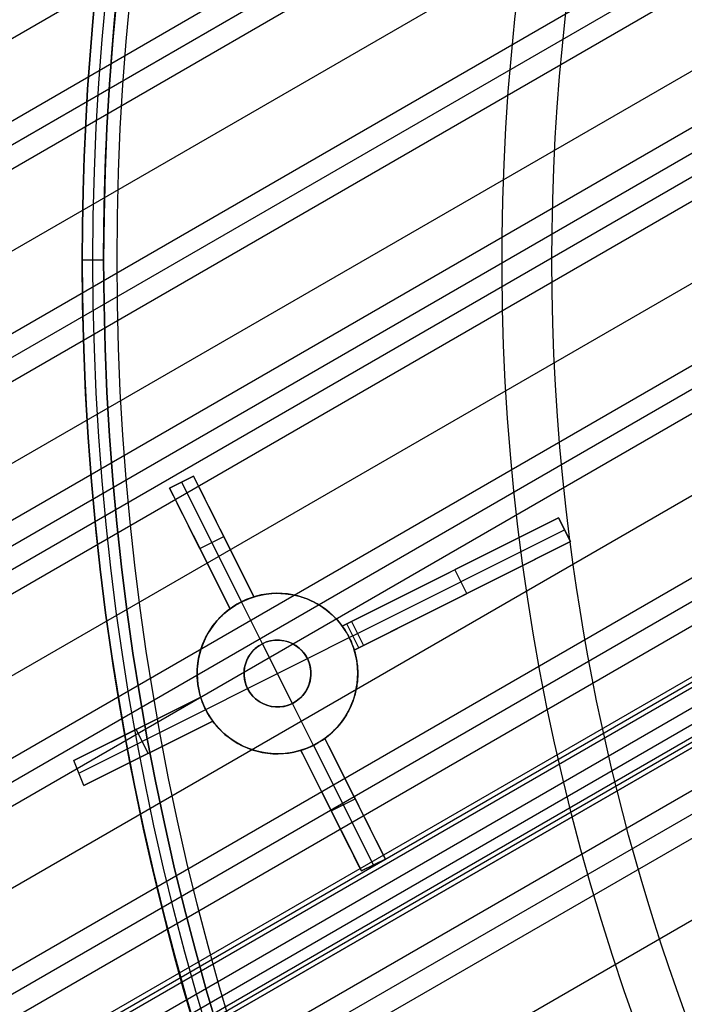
# Model space of a CAD drawing. Extents: x 12895 to 14339, y -6833 to -5581.
# Tile 18 of 79: x 13515 to 13539, y -6409 to -6372. Entities that reach past the tile are written whole.
import ezdxf

# ---------------------------------------------------------------- set-up
doc = ezdxf.new("R2010")
doc.units = 0
doc.layers.get('0').update_dxf_attribs({"linetype": 'CONTINUOUS'})
for name, color, linetype in [('BLANCO_METALICO', 7, 'CONTINUOUS'), ('COLOR', 7, 'CONTINUOUS'), ('LUZ', 7, 'CONTINUOUS')]:
    doc.layers.add(name, color=color, linetype=linetype)

msp = doc.modelspace()

# ---------------------------------------------------------------- linework, layer by layer
for p, q in [((13561.59407617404, -6345.462196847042, 77.69572885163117), (12895.63463649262, -6729.954058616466, 77.69572885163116)), ((13562.92379507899, -6347.76533755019, 77.32539559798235), (12896.1239298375, -6732.742419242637, 77.32539559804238)), ((13563.3121057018, -6348.43791127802, 76.9024521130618), (12896.48158048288, -6733.432694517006, 76.9024521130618)), ((13563.70041632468, -6349.110485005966, 76.47950862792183), (12896.86989110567, -6734.105268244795, 76.47950862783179)), ((13565.03013522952, -6351.413625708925, 76.10917537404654), (12898.19961001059, -6736.408408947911, 76.10917537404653)), ((12902.54990691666, -6743.943344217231, 75.90944689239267), (13565.58951092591, -6361.13725035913, 75.90944689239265)), ((12899.52932891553, -6738.711549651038, 75.73884212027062), (13550.99857026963, -6362.585607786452, 75.73884212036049)), ((12902.965387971, -6744.662978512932, 74.15228864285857), (13564.70960164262, -6362.604778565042, 74.15228865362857)), ((13564.23435187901, -6363.775929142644, 73.72934516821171), (12903.35369858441, -6745.33555222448, 73.72934516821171)), ((13550.10561393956, -6363.99792133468, 75.31589863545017), (12899.91763953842, -6739.384123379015, 75.31589863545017)), ((12900.30595016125, -6740.056697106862, 74.89295515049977), (13550.06803412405, -6364.91638302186, 74.89295515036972)), ((12903.74200921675, -6746.008125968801, 73.30640167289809), (13563.79846148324, -6364.924355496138, 73.30640169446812)), ((13551.92098782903, -6366.917433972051, 74.5226218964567), (12901.63566906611, -6742.359837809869, 74.52262189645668)), ((13562.76613752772, -6368.591222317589, 72.93606842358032), (12905.07172810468, -6748.311266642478, 72.93606842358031)), ((12906.40144702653, -6750.614407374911, 72.56573516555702), (13562.02697210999, -6372.088833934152, 72.56573517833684)), ((13561.80989316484, -6373.110929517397, 72.14279169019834), (12906.7897576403, -6751.286981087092, 72.14279169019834)), ((12907.17806827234, -6751.959554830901, 71.7198481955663), (13561.61654096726, -6374.119326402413, 71.71984820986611)), ((13561.26294500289, -6377.394329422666, 71.34951494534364), (12908.50778716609, -6754.262695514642, 71.34951494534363)), ((12909.83750608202, -6756.565836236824, 70.97918168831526), (13561.10623663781, -6380.555659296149, 70.97918169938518)), ((13561.05898853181, -6381.479702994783, 70.55623821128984), (12910.22581669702, -6757.238409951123, 70.55623821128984)), ((12910.61412732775, -6757.910983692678, 70.13329471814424), (13561.02904870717, -6382.393753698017, 70.13329473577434)), ((13561.27903354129, -6384.159076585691, 71.80409171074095), (12911.44102895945, -6759.343219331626, 71.80409236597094)), ((12911.52538557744, -6759.48932927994, 72.53486960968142), (13561.36338962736, -6384.305182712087, 72.53486960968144)), ((12911.60974226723, -6759.635439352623, 73.26564747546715), (13561.44774757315, -6384.451292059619, 73.26564747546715)), ((13561.15264307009, -6385.393250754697, 69.76296146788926), (12911.94384622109, -6760.214124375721, 69.76296146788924)), ((12912.20940283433, -6760.674081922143, 74.01506646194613), (13561.60540004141, -6385.745128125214, 74.01506646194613)), ((12912.41539902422, -6761.030877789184, 71.35419025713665), (13561.39095066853, -6386.344692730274, 71.3541857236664)), ((13561.47530101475, -6386.490781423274, 72.084965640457), (12912.49975542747, -6761.176987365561, 72.08496564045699)), ((13561.55966241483, -6386.636889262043, 72.81574532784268), (12912.58411232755, -6761.323097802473, 72.81574532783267)), ((13195.79535516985, -6597.811010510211, 72.81574532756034), (13561.55966241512, -6386.636889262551, 72.81574532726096)), ((12913.2735651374, -6762.517265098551, 69.39262821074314), (13561.42869506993, -6388.304726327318, 69.39262821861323)), ((13561.5116410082, -6389.153602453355, 68.96968473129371), (12913.66187575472, -6763.189838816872, 68.96968473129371)), ((12914.05018638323, -6763.862412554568, 68.5467412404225), (13561.60867214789, -6389.994346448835, 68.54674125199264)), ((13562.11249814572, -6392.774316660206, 68.17640798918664), (12915.37990528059, -6766.165553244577, 68.17640798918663))]:
    msp.add_line(p, q)
at = {"layer": 'BLANCO_METALICO'}
for p, q in [((13516.87098787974, -6381.069931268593, 171.6470783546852), (13516.87098787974, -6381.069931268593, 170.0309014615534)), ((13517.67098787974, -6381.069931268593, 171.6470783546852), (13516.87098787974, -6381.069931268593, 171.6470783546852)), ((13516.87098787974, -6381.069931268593, 168.5309014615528), (13516.87098787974, -6381.069931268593, 170.0309014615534)), ((13517.67098787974, -6381.069931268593, 170.0309014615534), (13517.67098787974, -6381.069931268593, 171.6470783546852))]:
    msp.add_line(p, q, dxfattribs=at)
at = {"layer": 'BLANCO_METALICO', "extrusion": (0, 1, 0)}
for points in [[(-13591.37098787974, 168.0309014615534), (-13591.37098787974, 167.7309014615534, 0.4142135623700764), (-13590.87098787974, 167.2309014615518), (-13518.17098787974, 167.230901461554, 0.4142135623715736), (-13516.87098787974, 168.5309014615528)], [(-13517.67098787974, 170.0309014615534), (-13517.67098787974, 168.5309014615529, -0.4142135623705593), (-13518.17098787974, 168.0309014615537), (-13591.37098787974, 168.0309014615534)]]:
    msp.add_lwpolyline(points, format="xyb", dxfattribs=at)
at = {"layer": 'BLANCO_METALICO', "extrusion": (0, 0, -1)}
for centre, radius, start, end in [((-13616.37098787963, -6381.069931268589, -171.6470783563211), 99.09999999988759, 359.9999999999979, 180.0000000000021), ((-13616.37098787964, -6381.069931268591, -170.0309014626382), 98.69999999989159, 359.9999999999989, 180.0000000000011), ((-13616.37098787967, -6381.069931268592, -167.2309014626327), 98.19999999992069, 359.9999999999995, 180.0000000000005), ((-13616.37098787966, -6381.069931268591, -168.0309014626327), 98.1999999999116, 359.9999999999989, 180.0000000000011), ((-13616.37098787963, -6381.069931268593, -171.6470783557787), 99.49999999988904, 0, 180), ((-13616.37098787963, -6381.069931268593, -170.8389899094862), 99.49999999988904, 0, 180), ((-13616.37098787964, -6381.069931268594, -169.280901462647), 99.49999999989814, 5.237206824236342e-13, 179.9999999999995), ((-13616.37098787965, -6381.069931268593, -168.5309014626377), 98.69999999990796, 0, 180), ((-13616.37098787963, -6381.069931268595, -171.6470783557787), 99.49999999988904, 179.9999999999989, 1.047441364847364e-12), ((-13616.37098787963, -6381.069931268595, -170.8389899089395), 99.49999999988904, 179.9999999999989, 1.047441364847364e-12), ((-13616.37098787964, -6381.069931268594, -169.280901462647), 99.49999999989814, 179.9999999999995, 5.237206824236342e-13), ((-13616.37098787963, -6381.069931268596, -171.6470783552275), 99.0999999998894, 179.9999999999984, 1.577503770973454e-12), ((-13616.37098787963, -6381.069931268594, -170.0309014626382), 98.69999999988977, 179.9999999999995, 5.279656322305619e-13), ((-13616.37098787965, -6381.069931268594, -168.5309014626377), 98.69999999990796, 179.9999999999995, 5.279656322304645e-13), ((-13616.37098787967, -6381.0699312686, -167.2309014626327), 98.19999999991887, 179.9999999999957, 4.24523078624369e-12), ((-13616.37098787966, -6381.069931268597, -168.0309014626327), 98.1999999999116, 179.9999999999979, 2.122615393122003e-12)]:
    msp.add_arc(centre, radius, start, end, dxfattribs=at)
at = {"layer": 'BLANCO_METALICO'}
for centre, radius, start, end in [((13616.37098787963, -6381.069931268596, 170.030901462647), 99.49999999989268, 1.571162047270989e-12, 179.9999999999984), ((13616.37098787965, -6381.069931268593, 168.5309014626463), 99.49999999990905, 0, 180), ((13616.37098787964, -6381.069931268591, 171.64707835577), 98.69999999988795, 359.9999999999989, 180.0000000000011), ((13616.37098787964, -6381.069931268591, 170.8389899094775), 98.69999999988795, 359.9999999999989, 180.0000000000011), ((13616.37098787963, -6381.069931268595, 170.030901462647), 99.49999999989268, 179.9999999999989, 1.047441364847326e-12), ((13616.37098787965, -6381.069931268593, 168.5309014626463), 99.49999999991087, 180, 0), ((13616.37098787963, -6381.069931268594, 171.6470783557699), 98.69999999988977, 179.9999999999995, 5.279656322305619e-13), ((13616.37098787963, -6381.069931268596, 170.8389899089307), 98.69999999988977, 179.9999999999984, 1.583896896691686e-12)]:
    msp.add_arc(centre, radius, start, end, dxfattribs=at)
at = {"layer": 'COLOR'}
for p, q in [((13520.13399524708, -6389.591987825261, 11.05934730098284), (13521.02800546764, -6389.143941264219, 11.45545982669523)), ((13521.02800547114, -6389.143941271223, 10.7000005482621), (13520.13399524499, -6389.59198782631, 10.7000005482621)), ((13520.17545466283, -6389.571209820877, 11.07773018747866), (13521.02800547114, -6389.143941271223, 11.07773018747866)), ((13521.02800547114, -6389.143941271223, 10.7000005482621), (13521.02800546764, -6389.143941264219, 11.45545982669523)), ((13523.28703832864, -6393.651505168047, 5.658040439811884), (13521.02800547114, -6389.143941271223, 10.7000005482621)), ((13520.13399524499, -6389.59198782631, 10.7000005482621), (13520.13399524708, -6389.591987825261, 11.05934730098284)), ((13520.13399524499, -6389.59198782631, 10.7000005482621), (13522.39302810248, -6394.099551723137, 5.658040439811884)), ((13520.58100035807, -6389.367964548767, 10.7000005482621), (13520.58100035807, -6389.367964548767, 11.25747910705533)), ((13520.58100035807, -6389.367964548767, 10.7000005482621), (13522.82123313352, -6393.838015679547, 5.700000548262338)), ((13523.28703832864, -6393.651505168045, 8.930522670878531), (13521.82081393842, -6390.725872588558, 8.930522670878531)), ((13526.58586742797, -6394.747701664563, 13.52832916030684), (13534.6694722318, -6390.696482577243, 17.17441686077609)), ((13534.66947223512, -6390.696482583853, 15.70000054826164), (13526.92711656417, -6394.576679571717, 0.700000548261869)), ((13534.6694722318, -6390.696482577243, 17.17441686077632), (13535.11751878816, -6391.590492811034, 17.31718640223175)), ((13534.66947223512, -6390.696482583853, 15.70000054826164), (13534.6694722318, -6390.696482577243, 17.17441686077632)), ((13535.11751879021, -6391.590492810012, 15.70000054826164), (13534.66947223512, -6390.696482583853, 15.70000054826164)), ((13535.11751879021, -6391.59049281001, 16.5085934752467), (13534.6694722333, -6390.696482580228, 16.5085934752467)), ((13527.15113984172, -6395.023684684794, 0.7000005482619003), (13534.89349551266, -6391.143487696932, 15.7000005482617)), ((13534.89349551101, -6391.143487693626, 17.2463777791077), (13534.89349551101, -6391.143487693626, 15.70000054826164)), ((13521.01718266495, -6391.354256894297, 8.728804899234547), (13522.39302810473, -6394.099551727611, 8.728804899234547)), ((13521.26351167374, -6391.845769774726, 8.179020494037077), (13522.15752189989, -6391.397723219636, 8.179020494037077)), ((13522.15752189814, -6391.397723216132, 8.179020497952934), (13522.15752189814, -6391.397723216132, 11.84179123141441)), ((13521.26351167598, -6391.845769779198, 8.17902048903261), (13521.26351167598, -6391.845769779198, 11.4419274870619)), ((13535.11751878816, -6391.590492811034, 17.31718640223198), (13527.03391398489, -6395.641711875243, 13.65760408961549)), ((13527.37516311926, -6395.470689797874, 0.700000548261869), (13535.11751879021, -6391.590492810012, 15.70000054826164)), ((13535.11751879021, -6391.590492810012, 15.70000054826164), (13535.11751878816, -6391.590492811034, 17.31718640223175)), ((13526.58586743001, -6394.74770166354, 8.937208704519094), (13531.17880958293, -6392.445880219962, 8.937208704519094)), ((13531.24634095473, -6393.53059130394, 8.2000005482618), (13530.79829439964, -6392.636581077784, 8.2000005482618)), ((13530.62766983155, -6392.722092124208, 7.869433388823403), (13530.62766983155, -6392.722092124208, 15.3566693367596)), ((13527.03391399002, -6395.641711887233, 9.008593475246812), (13531.66370189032, -6393.321424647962, 9.008593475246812)), ((13523.28703832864, -6393.651505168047, 5.658040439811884), (13523.28703832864, -6393.651505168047, 12.20300490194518)), ((13531.07571638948, -6393.616102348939, 15.49237515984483), (13531.07571638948, -6393.616102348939, 7.869433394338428)), ((13522.39302810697, -6394.099551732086, 11.79956935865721), (13522.39302810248, -6394.099551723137, 5.658040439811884)), ((13522.82123313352, -6393.838015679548, 5.700000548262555), (13522.82123313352, -6393.838015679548, -7.299999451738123)), ((13523.60531460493, -6395.402533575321, -7.299999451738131), (13522.82123313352, -6393.838015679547, -7.299999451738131)), ((13526.92711656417, -6394.576679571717, 0.700000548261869), (13526.58586743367, -6394.747701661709, 0.700000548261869)), ((13526.58586742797, -6394.747701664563, 13.52832916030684), (13526.58586743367, -6394.747701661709, 0.700000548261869)), ((13527.20453855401, -6395.55620084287, 0.700000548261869), (13526.75649199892, -6394.662190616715, 0.700000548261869)), ((13526.92711656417, -6394.576679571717, 0.700000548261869), (13527.37516311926, -6395.470689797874, 0.700000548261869)), ((13525.28288558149, -6395.959988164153, -7.299999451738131), (13526.84740347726, -6395.175906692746, -7.299999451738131)), ((13526.84740347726, -6395.175906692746, 0.700000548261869), (13527.15113984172, -6395.023684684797, 0.700000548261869)), ((13526.84740347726, -6395.175906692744, 0.700000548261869), (13526.84740347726, -6395.175906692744, -7.299999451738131)), ((13523.60531460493, -6395.402533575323, -1.299999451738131), (13523.60531460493, -6395.402533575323, -7.299999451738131)), ((13524.72543099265, -6397.637559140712, -1.299999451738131), (13523.60531460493, -6395.402533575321, -1.299999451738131)), ((13527.03391398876, -6395.641711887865, 0.700000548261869), (13527.37516311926, -6395.470689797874, 0.700000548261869)), ((13523.0478600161, -6397.08010455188, -1.299999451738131), (13525.28288558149, -6395.959988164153, -1.299999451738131)), ((13525.28288558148, -6395.959988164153, -7.299999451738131), (13525.28288558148, -6395.959988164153, -1.299999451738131)), ((13527.03391398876, -6395.641711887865, 0.700000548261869), (13527.03391398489, -6395.641711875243, 13.65760408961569)), ((13521.48334212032, -6397.864186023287, -7.299999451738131), (13523.0478600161, -6397.080104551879, -7.299999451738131)), ((13523.04786001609, -6397.080104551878, -1.299999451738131), (13523.04786001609, -6397.080104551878, -7.299999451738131)), ((13516.56020811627, -6399.772210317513, 8.956216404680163), (13521.29683160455, -6397.398380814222, 11.12219916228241)), ((13521.29683160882, -6397.398380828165, 3.658040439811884), (13516.56020811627, -6399.772210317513, 8.956216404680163)), ((13517.96031449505, -6399.07052612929, 7.390119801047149), (13521.2968316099, -6397.398380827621, 7.390119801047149)), ((13521.29683160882, -6397.398380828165, 3.658040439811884), (13521.29683160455, -6397.398380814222, 11.12219916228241)), ((13524.72543099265, -6397.637559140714, -1.299999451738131), (13524.72543099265, -6397.637559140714, -7.299999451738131)), ((13525.50951246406, -6399.202077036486, -7.299999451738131), (13524.72543099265, -6397.637559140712, -7.299999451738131)), ((13516.74728785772, -6400.237730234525, 8.997539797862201), (13521.48334212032, -6397.864186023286, 3.700000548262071)), ((13521.48334212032, -6397.864186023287, -7.299999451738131), (13521.48334212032, -6397.864186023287, 3.700000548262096)), ((13521.74487816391, -6398.292391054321, 11.24388584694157), (13516.93501329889, -6400.702926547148, 9.038140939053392)), ((13516.93501329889, -6400.702926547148, 9.038140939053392), (13521.74487816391, -6398.292391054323, 3.658040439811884)), ((13518.3539664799, -6399.991797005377, 7.450963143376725), (13521.74487816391, -6398.292391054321, 7.450963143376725)), ((13521.74487816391, -6398.292391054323, 3.658040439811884), (13521.74487816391, -6398.292391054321, 11.24388584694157)), ((13519.3399457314, -6399.497658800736, 6.348090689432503), (13518.89189917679, -6398.603648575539, 6.348090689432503)), ((13518.92851986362, -6398.58529557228, 6.307128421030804), (13518.92851986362, -6398.58529557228, 10.04041660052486)), ((13525.50951246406, -6399.202077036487, 5.700000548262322), (13525.50951246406, -6399.202077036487, -7.299999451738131)), ((13525.50951246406, -6399.202077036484, 5.700000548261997), (13527.74974523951, -6403.672128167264, 10.7000005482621)), ((13525.93771749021, -6398.940540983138, 12.94818848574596), (13525.9377174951, -6398.940540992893, 5.658040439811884)), ((13528.19675035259, -6403.44810488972, 10.7000005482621), (13525.9377174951, -6398.940540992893, 5.658040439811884)), ((13527.68664877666, -6402.43027310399, 9.561499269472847), (13525.93771749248, -6398.94054098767, 9.561499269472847)), ((13519.33994573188, -6399.497658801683, 10.14218088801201), (13519.33994573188, -6399.497658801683, 6.348090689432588)), ((13525.04370726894, -6399.388587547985, 5.658040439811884), (13525.04370726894, -6399.388587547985, 12.53717993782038)), ((13525.04370726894, -6399.388587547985, 5.658040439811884), (13527.30274012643, -6403.896151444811, 10.7000005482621)), ((13525.04370726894, -6399.388587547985, 9.353285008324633), (13526.69934886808, -6402.692173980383, 9.353285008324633)), ((13516.93501329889, -6400.702926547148, 9.038140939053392), (13516.56020811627, -6399.772210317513, 8.956216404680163)), ((13526.17322369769, -6401.642369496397, 8.179020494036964), (13527.06723392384, -6401.194322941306, 8.179020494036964)), ((13527.0672339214, -6401.194322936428, 8.179020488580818), (13527.0672339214, -6401.194322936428, 13.22050902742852)), ((13526.17322369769, -6401.642369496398, 8.179020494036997), (13526.17322369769, -6401.642369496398, 12.80666195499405)), ((13528.19675035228, -6403.448104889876, 13.46495809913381), (13527.30274012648, -6403.896151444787, 13.04852957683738)), ((13527.30274012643, -6403.896151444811, 10.7000005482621), (13528.19675035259, -6403.44810488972, 10.7000005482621)), ((13527.30274012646, -6403.896151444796, 12.08247932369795), (13528.19675035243, -6403.448104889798, 12.08247932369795)), ((13527.74974523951, -6403.672128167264, 13.25677032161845), (13527.74974523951, -6403.672128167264, 10.7000005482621)), ((13528.19675035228, -6403.448104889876, 13.46495809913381), (13528.19675035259, -6403.44810488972, 10.7000005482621)), ((13527.30274012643, -6403.896151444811, 10.7000005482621), (13527.30274012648, -6403.896151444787, 13.04852957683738))]:
    msp.add_line(p, q, dxfattribs=at)
for points in [[(13523.28703832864, -6393.651505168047, 12.20300490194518), (13523.39691300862, -6393.620098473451, 12.25120767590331), (13523.5072968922, -6393.59299917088, 12.29937947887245), (13523.56267926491, -6393.581060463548, 12.32345381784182), (13523.61818831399, -6393.570193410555, 12.34752047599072), (13523.67382383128, -6393.560396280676, 12.37157947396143), (13523.72958560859, -6393.551667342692, 12.3956308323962), (13523.78547343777, -6393.544004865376, 12.41967457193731), (13523.84148711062, -6393.53740711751, 12.44371071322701), (13523.95389115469, -6393.52739888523, 12.49176028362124), (13524.0667960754, -6393.521628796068, 12.53977970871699), (13524.18020020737, -6393.520083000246, 12.58776915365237), (13524.23710463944, -6393.520911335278, 12.61175792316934), (13524.29412331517, -6393.522831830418, 12.63573225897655), (13524.35119407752, -6393.525840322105, 12.65966596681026), (13524.40825476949, -6393.529932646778, 12.68353285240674), (13524.46524323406, -6393.535104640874, 12.70730672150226), (13524.5220973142, -6393.541352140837, 12.73096137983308), (13524.5787548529, -6393.548670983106, 12.75447063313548), (13524.63515369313, -6393.557057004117, 12.77780828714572), (13524.69129699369, -6393.566503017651, 12.80097589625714), (13524.74722912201, -6393.577006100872, 12.82399209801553), (13524.80294973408, -6393.588568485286, 12.84685632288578), (13524.85845848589, -6393.601192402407, 12.8695680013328), (13524.9137550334, -6393.614880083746, 12.89212656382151), (13524.9688390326, -6393.629633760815, 12.91453144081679), (13525.02371013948, -6393.645455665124, 12.93678206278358), (13525.07836801, -6393.662348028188, 12.95887786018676), (13525.13282937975, -6393.680337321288, 12.98082405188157), (13525.18708920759, -6393.699440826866, 13.00261710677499), (13525.24111448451, -6393.719646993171, 13.02424333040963), (13525.29487220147, -6393.740944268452, 13.0456890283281), (13525.34832934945, -6393.763321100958, 13.06694050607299), (13525.40145291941, -6393.786765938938, 13.08798406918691), (13525.45420990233, -6393.81126723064, 13.10880602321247), (13525.50656728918, -6393.836813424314, 13.12939267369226), (13525.55849207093, -6393.863392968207, 13.14973032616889), (13525.60995123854, -6393.890994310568, 13.16980528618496), (13525.660911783, -6393.919605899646, 13.18960385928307), (13525.71134069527, -6393.949216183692, 13.20911235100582), (13525.76120496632, -6393.979813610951, 13.22831706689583), (13525.81047158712, -6394.011386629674, 13.24720431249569), (13525.85910754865, -6394.043923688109, 13.26576039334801), (13525.90707984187, -6394.077413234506, 13.28397161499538), (13525.95444901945, -6394.111900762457, 13.30186022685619), (13526.00128029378, -6394.147431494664, 13.319450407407), (13526.04754764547, -6394.183993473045, 13.3367313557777), (13526.09322505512, -6394.221574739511, 13.35369227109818), (13526.13828650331, -6394.260163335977, 13.37032235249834), (13526.18270597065, -6394.299747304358, 13.38661079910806), (13526.22645743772, -6394.340314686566, 13.40254681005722), (13526.26951488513, -6394.381853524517, 13.41811958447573), (13526.31185229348, -6394.424351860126, 13.43331832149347), (13526.35344364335, -6394.467797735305, 13.44813222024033), (13526.39426291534, -6394.51217919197, 13.4625504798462), (13526.43428409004, -6394.557484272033, 13.47656229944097), (13526.47348114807, -6394.60370101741, 13.49015687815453), (13526.51182807, -6394.650817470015, 13.50332341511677), (13526.54929883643, -6394.69882167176, 13.51605110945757), (13526.58586742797, -6394.747701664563, 13.52832916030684)], [(13521.29683160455, -6397.398380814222, 11.12219916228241), (13521.27990732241, -6397.341120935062, 11.11921292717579), (13521.26414988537, -6397.283698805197, 11.11671305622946), (13521.24955902, -6397.226115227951, 11.11469940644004), (13521.23613445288, -6397.168371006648, 11.11317183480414), (13521.22387591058, -6397.110466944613, 11.11213019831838), (13521.21278311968, -6397.05240384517, 11.11157435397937), (13521.20285580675, -6396.994182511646, 11.11150415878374), (13521.19409369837, -6396.935803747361, 11.11191946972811), (13521.18649652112, -6396.877268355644, 11.11282014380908), (13521.18006400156, -6396.818577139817, 11.11420603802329), (13521.17479586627, -6396.759730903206, 11.11607700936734), (13521.17069184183, -6396.700730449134, 11.11843291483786), (13521.16775165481, -6396.641576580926, 11.12127361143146), (13521.16597503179, -6396.582270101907, 11.12459895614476), (13521.16536169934, -6396.522811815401, 11.12840880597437), (13521.16591138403, -6396.463202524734, 11.13270301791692), (13521.16762008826, -6396.403646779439, 11.13746609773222), (13521.17048140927, -6396.34434907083, 11.14268173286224), (13521.17449146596, -6396.285310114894, 11.14834855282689), (13521.17964637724, -6396.226530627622, 11.15446518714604), (13521.18594226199, -6396.168011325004, 11.16103026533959), (13521.19337523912, -6396.10975292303, 11.16804241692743), (13521.20194142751, -6396.051756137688, 11.17550027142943), (13521.21163694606, -6395.99402168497, 11.18340245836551), (13521.22245791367, -6395.936550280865, 11.19174760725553), (13521.23440044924, -6395.879342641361, 11.20053434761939), (13521.24746067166, -6395.822399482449, 11.20976130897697), (13521.26163469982, -6395.76572152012, 11.21942712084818), (13521.27691865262, -6395.709309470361, 11.22953041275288), (13521.29330864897, -6395.653164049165, 11.24006981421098), (13521.31080080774, -6395.597285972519, 11.25104395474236), (13521.32939124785, -6395.541675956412, 11.26245146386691), (13521.34901555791, -6395.486506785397, 11.27425451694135), (13521.36960905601, -6395.431949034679, 11.28641539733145), (13521.39116745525, -6395.378000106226, 11.29893289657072), (13521.41368646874, -6395.324657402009, 11.31180580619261), (13521.43716180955, -6395.271918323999, 11.32503291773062), (13521.4615891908, -6395.219780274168, 11.33861302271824), (13521.48696432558, -6395.168240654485, 11.35254491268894), (13521.51328292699, -6395.117296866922, 11.3668273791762), (13521.54054070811, -6395.066946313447, 11.38145921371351), (13521.56873338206, -6395.017186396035, 11.39643920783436), (13521.59785666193, -6394.968014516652, 11.41176615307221), (13521.6279062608, -6394.919428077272, 11.42743884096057), (13521.65887789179, -6394.871424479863, 11.4434560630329), (13521.69076726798, -6394.824001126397, 11.4598166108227), (13521.72357010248, -6394.777155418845, 11.47651927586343), (13521.75728210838, -6394.730884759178, 11.4935628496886), (13521.79180326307, -6394.685316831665, 11.51089782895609), (13521.82703428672, -6394.640578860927, 11.52847501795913), (13521.86297200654, -6394.596667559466, 11.54629366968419), (13521.89961324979, -6394.553579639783, 11.56435303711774), (13521.93695484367, -6394.511311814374, 11.58265237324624), (13521.97499361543, -6394.469860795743, 11.60119093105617), (13522.0137263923, -6394.429223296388, 11.619967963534), (13522.0531500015, -6394.389396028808, 11.63898272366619), (13522.09326127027, -6394.350375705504, 11.65823446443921), (13522.13405702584, -6394.312159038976, 11.67772243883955), (13522.17553409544, -6394.274742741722, 11.69744589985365), (13522.2176893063, -6394.238123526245, 11.717404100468), (13522.26051948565, -6394.202298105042, 11.73759629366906), (13522.30402146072, -6394.167263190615, 11.7580217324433), (13522.34819205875, -6394.133015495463, 11.77867966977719), (13522.39302810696, -6394.099551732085, 11.79956935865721)], [(13527.03391398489, -6395.641711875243, 13.65760408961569), (13527.05087125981, -6395.699091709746, 13.66079204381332), (13527.06665718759, -6395.756642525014, 13.66345887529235), (13527.08127199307, -6395.814361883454, 13.66560488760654), (13527.09471590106, -6395.872247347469, 13.66723038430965), (13527.10698913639, -6395.930296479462, 13.66833566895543), (13527.1180919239, -6395.988506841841, 13.66892104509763), (13527.12802448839, -6396.046875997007, 13.66898681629), (13527.1367870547, -6396.105401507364, 13.6685332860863), (13527.14437984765, -6396.164080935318, 13.66756075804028), (13527.15080309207, -6396.22291184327, 13.6660695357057), (13527.15605701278, -6396.281891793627, 13.66405992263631), (13527.16014183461, -6396.341018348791, 13.66153222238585), (13527.16305778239, -6396.400289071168, 13.65848673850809), (13527.16480508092, -6396.459701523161, 13.65492377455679), (13527.16538395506, -6396.519253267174, 13.65084363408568), (13527.16479462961, -6396.578941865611, 13.64624662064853), (13527.16304015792, -6396.638574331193, 13.64114823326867), (13527.16012669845, -6396.697957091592, 13.63556554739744), (13527.15605913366, -6396.75708683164, 13.62950123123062), (13527.15084234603, -6396.815960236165, 13.62295795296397), (13527.14448121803, -6396.87457399, 13.61593838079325), (13527.13698063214, -6396.932924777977, 13.60844518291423), (13527.12834547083, -6396.991009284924, 13.60048102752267), (13527.11858061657, -6397.048824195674, 13.59204858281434), (13527.10769095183, -6397.106366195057, 13.58315051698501), (13527.0956813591, -6397.163631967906, 13.57378949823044), (13527.08255672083, -6397.22061819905, 13.56396819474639), (13527.06832191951, -6397.27732157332, 13.55368927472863), (13527.05298183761, -6397.333738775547, 13.54295540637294), (13527.0365413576, -6397.389866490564, 13.53176925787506), (13527.01900536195, -6397.4457014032, 13.52013349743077), (13527.00037873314, -6397.501240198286, 13.50805079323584), (13526.98071889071, -6397.556330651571, 13.49555743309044), (13526.96008400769, -6397.610822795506, 13.48268992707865), (13526.93848009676, -6397.664716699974, 13.46945127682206), (13526.91591317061, -6397.71801243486, 13.45584448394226), (13526.89238924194, -6397.770710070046, 13.44187255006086), (13526.86791432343, -6397.822809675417, 13.42753847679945), (13526.84249442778, -6397.874311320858, 13.41284526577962), (13526.81613556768, -6397.925215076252, 13.39779591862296), (13526.78884375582, -6397.975521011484, 13.38239343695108), (13526.7606250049, -6398.025229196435, 13.36664082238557), (13526.73148532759, -6398.074339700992, 13.35054107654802), (13526.7014307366, -6398.122852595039, 13.33409720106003), (13526.67046724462, -6398.170767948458, 13.31731219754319), (13526.63860086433, -6398.218085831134, 13.3001890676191), (13526.60583760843, -6398.264806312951, 13.28273081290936), (13526.57218348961, -6398.310929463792, 13.26494043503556), (13526.53773187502, -6398.356341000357, 13.24686673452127), (13526.50257393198, -6398.400928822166, 13.2285573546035), (13526.46671237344, -6398.444696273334, 13.21001356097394), (13526.43014991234, -6398.487646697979, 13.19123661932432), (13526.39288926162, -6398.529783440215, 13.17222779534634), (13526.35493313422, -6398.571109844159, 13.15298835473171), (13526.31628424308, -6398.611629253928, 13.13351956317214), (13526.27694530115, -6398.651345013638, 13.11382268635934), (13526.23691902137, -6398.690260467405, 13.09389898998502), (13526.19620811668, -6398.728378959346, 13.0737497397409), (13526.15481530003, -6398.765703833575, 13.05337620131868), (13526.11274328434, -6398.802238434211, 13.03277964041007), (13526.06999478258, -6398.83798610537, 13.01196132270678), (13526.02657250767, -6398.872950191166, 12.99092251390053), (13525.93771749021, -6398.940540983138, 12.94818848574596)], [(13525.04370726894, -6399.388587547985, 12.53717993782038), (13524.93423203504, -6399.419887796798, 12.48880621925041), (13524.82420848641, -6399.446921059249, 12.4405614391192), (13524.71363790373, -6399.469696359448, 12.39244504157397), (13524.65814787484, -6399.479490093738, 12.36843481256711), (13524.6025215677, -6399.488222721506, 12.34445647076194), (13524.54675914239, -6399.495895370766, 12.32050994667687), (13524.49086075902, -6399.502509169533, 12.29659517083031), (13524.37865675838, -6399.512564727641, 12.24886058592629), (13524.26591084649, -6399.518398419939, 12.20125216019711), (13524.15262430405, -6399.520019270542, 12.15376933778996), (13524.09576305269, -6399.519231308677, 12.13006994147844), (13524.03877752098, -6399.517352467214, 12.10640907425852), (13523.98173039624, -6399.51438646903, 12.08281240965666), (13523.92468436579, -6399.510337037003, 12.05930562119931), (13523.86770211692, -6399.505207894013, 12.03591438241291), (13523.81084633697, -6399.499002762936, 12.01266436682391), (13523.75417971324, -6399.491725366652, 11.98958124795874), (13523.69776493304, -6399.483379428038, 11.96669069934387), (13523.64159898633, -6399.473971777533, 11.94399066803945), (13523.58563746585, -6399.463505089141, 11.92146207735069), (13523.52988096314, -6399.451976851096, 11.89910506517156), (13523.47433006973, -6399.439384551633, 11.87691976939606), (13523.41898537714, -6399.425725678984, 11.85490632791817), (13523.3638474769, -6399.410997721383, 11.83306487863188), (13523.30891696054, -6399.395198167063, 11.81139555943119), (13523.25419441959, -6399.378324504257, 11.78989850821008), (13523.19966331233, -6399.360349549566, 11.76856868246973), (13523.14532911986, -6399.341255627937, 11.74740940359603), (13523.09122546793, -6399.32105449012, 11.72643335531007), (13523.03738598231, -6399.299757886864, 11.70565322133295), (13522.98384428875, -6399.277377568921, 11.68508168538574), (13522.93063401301, -6399.253925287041, 11.66473143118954), (13522.87778878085, -6399.229412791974, 11.64461514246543), (13522.82534221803, -6399.203851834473, 11.62474550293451), (13522.77332795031, -6399.177254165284, 11.60513519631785), (13522.72177960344, -6399.149631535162, 11.58579690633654), (13522.67073080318, -6399.120995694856, 11.56674331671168), (13522.62021517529, -6399.091358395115, 11.54798711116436), (13522.57026634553, -6399.060731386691, 11.52954097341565), (13522.52091793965, -6399.029126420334, 11.51141758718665), (13522.47220358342, -6398.996555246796, 11.49362963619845), (13522.42415690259, -6398.963029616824, 11.47618980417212), (13522.37671775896, -6398.928504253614, 11.45907601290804), (13522.32982104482, -6398.892934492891, 11.44226403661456), (13522.28349293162, -6398.856333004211, 11.42576333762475), (13522.23775959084, -6398.818712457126, 11.4095833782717), (13522.19264719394, -6398.780085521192, 11.39373362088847), (13522.14818191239, -6398.740464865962, 11.37822352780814), (13522.10438991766, -6398.699863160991, 11.3630625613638), (13522.06129738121, -6398.658293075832, 11.34826018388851), (13522.01893047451, -6398.61576728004, 11.33382585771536), (13521.97731536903, -6398.57229844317, 11.31976904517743), (13521.93647823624, -6398.527899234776, 11.30609920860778), (13521.8964452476, -6398.48258232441, 11.2928258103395), (13521.85724257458, -6398.436360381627, 11.27995831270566), (13521.81889638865, -6398.389246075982, 11.26750617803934), (13521.78143286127, -6398.341252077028, 11.25547886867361), (13521.74487816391, -6398.292391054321, 11.24388584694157)]]:
    msp.add_polyline3d(points, dxfattribs=at)
at = {"layer": 'COLOR', "extrusion": (0, 0, -1)}
for centre, radius, start, end in [((-13616.37125823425, -6381.069948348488, 10.54089386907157), 152.392098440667, 333.381578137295, 153.381578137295), ((-13616.37125823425, -6381.069948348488, -18.68835025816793), 83.81579491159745, 333.3815781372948, 153.3815781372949), ((-13616.37125823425, -6381.069948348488, 10.54089386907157), 152.3920984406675, 153.3815781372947, 333.3815781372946), ((-13616.37125823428, -6381.069948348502, -22.44590218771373), 75.0000000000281, 333.381578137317, 63.38157813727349), ((-13616.37125823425, -6381.06994834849, -32.97295255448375), 74.9999999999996, 243.3815781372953, 63.38157813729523), ((-13616.37125823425, -6381.06994834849, -33.39918206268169), 72.99999999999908, 243.3815781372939, 63.38157813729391), ((-13616.37125823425, -6381.069948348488, -17.30945272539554), 81.95014076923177, 352.6588318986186, 44.12347479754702), ((-13616.37125823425, -6381.069948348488, -17.30945272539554), 81.95014076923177, 333.3815781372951, 352.6180923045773), ((-13524.16537279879, -6396.520046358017, -3.114164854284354), 2.999999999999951, 333.3815781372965, 143.7875099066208), ((-13524.16537279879, -6396.520046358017, -0.700000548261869), 3.000000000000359, 143.7875099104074, 153.3815781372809), ((-13524.16537279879, -6396.520046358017, 1.299999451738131), 1.250000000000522, 333.3815781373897, 153.3815781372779), ((-13524.16537279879, -6396.520046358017, 4.299999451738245), 1.249999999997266, 333.3815781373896, 153.3815781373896), ((-13524.16537279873, -6396.520046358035, -0.700000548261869), 3.000000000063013, 153.3815781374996, 162.9756463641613), ((-13524.16537279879, -6396.520046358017, -3.18799863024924), 3.000000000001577, 162.9756463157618, 333.381578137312), ((-13524.16537279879, -6396.520046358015, 1.299999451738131), 1.249999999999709, 153.3815781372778, 333.3815781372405), ((-13524.16537279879, -6396.520046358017, 4.299999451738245), 1.250000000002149, 153.3815781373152, 333.3815781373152)]:
    msp.add_arc(centre, radius, start, end, dxfattribs=at)
at = {"layer": 'COLOR'}
for centre, radius, start, end in [((13616.37125823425, -6381.06994834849, -35.79999945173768), 153, 26.61842186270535, 206.618421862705), ((13616.37125823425, -6381.069948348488, -11.46081713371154), 152.9999999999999, 26.61842186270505, 206.6184218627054), ((13616.37125823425, -6381.069948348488, -23.63040829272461), 153.0000000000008, 26.61842186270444, 206.6184218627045), ((13616.37125823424, -6381.069948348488, -10.90949982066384), 152.8342956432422, 26.6184218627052, 206.6184218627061), ((13616.37125823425, -6381.06994834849, -35.79999945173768), 150, 26.61842186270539, 206.618421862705), ((13616.37125823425, -6381.069948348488, -11.46081713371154), 153, 206.6184218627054, 26.61842186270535), ((13616.37125823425, -6381.069948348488, -35.79999945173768), 153, 206.6184218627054, 26.61842186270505), ((13616.37125823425, -6381.069948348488, -23.63040829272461), 153.0000000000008, 206.618421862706, 26.61842186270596), ((13616.37125823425, -6381.069948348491, -10.90949982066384), 152.834295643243, 206.6184218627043, 26.61842186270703), ((13616.37125823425, -6381.069948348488, -35.79999945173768), 150, 206.6184218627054, 26.61842186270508), ((13524.16537279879, -6396.520046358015, -7.299999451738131), 3.000000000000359, 26.61842186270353, 206.6184218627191), ((13524.16537279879, -6396.520046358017, -7.299999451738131), 3.000000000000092, 206.6184218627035, 26.61842186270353), ((13524.16537279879, -6396.520046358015, -7.299999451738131), 1.249999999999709, 26.61842186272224, 206.6184218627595), ((13524.16537279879, -6396.520046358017, -7.299999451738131), 1.250000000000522, 206.6184218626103, 26.61842186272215)]:
    msp.add_arc(centre, radius, start, end, dxfattribs=at)
at = {"layer": 'COLOR', "extrusion": (0.8940102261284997, 0.4480465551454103, 4.167523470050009e-10)}
msp.add_arc((-11810.86929608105, -246.7505778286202, 9225.303371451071), 261.4188874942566, 81.00791464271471, 82.12507025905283, dxfattribs=at)
at = {"layer": 'COLOR', "extrusion": (-0.8940102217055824, -0.4480465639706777, -7.082787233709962e-08)}
msp.add_arc((11810.75091426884, -248.9021637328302, -9224.303256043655), 263.1339183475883, 97.79724249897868, 98.90688384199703, dxfattribs=at)
at = {"layer": 'COLOR', "extrusion": (-0.3168167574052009, 0.6321606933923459, -0.7071067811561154)}
msp.add_arc((-9224.80337217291, -8324.295093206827, -8330.219956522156), 2.136155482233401, 76.46346469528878, 103.5365353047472, dxfattribs=at)
at = {"layer": 'COLOR', "extrusion": (-0.632160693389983, -0.3168167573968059, -0.7071067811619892)}
msp.add_arc((11778.01135401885, -6520.330639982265, -6523.415995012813), 2.147236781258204, 90.03509127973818, 103.5014440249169, dxfattribs=at)
at = {"layer": 'COLOR', "extrusion": (-0.6321606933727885, -0.3168167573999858, -0.7071067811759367)}
msp.add_arc((11778.00872397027, -6520.33063998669, -6523.415994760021), 2.147236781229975, 76.49855597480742, 89.96490872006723, dxfattribs=at)
at = {"layer": 'COLOR', "extrusion": (0.3168167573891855, -0.6321606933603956, -0.707106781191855)}
msp.add_arc((9224.803372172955, 8332.32644143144, 8326.401578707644), 2.136155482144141, 76.46346469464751, 103.5365353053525, dxfattribs=at)
at = {"layer": 'COLOR', "extrusion": (0.8940102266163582, 0.4480465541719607, -9.341485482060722e-09)}
msp.add_arc((-11807.10490688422, -217.2059038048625, 9225.303384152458), 231.6335039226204, 83.52111587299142, 84.77483010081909, dxfattribs=at)
at = {"layer": 'COLOR', "extrusion": (-0.8940102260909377, -0.4480465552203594, -1.335691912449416e-09)}
msp.add_arc((11807.06966749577, -219.714373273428, -9224.30337047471), 233.7136519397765, 95.16985902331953, 96.41227945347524, dxfattribs=at)
at = {"layer": 'LUZ', "extrusion": (0, 0, -1)}
for centre, radius, end in [((-13616.37125823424, -6381.069948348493, 34.049999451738), 149.7999999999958, 357.2108330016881), ((-13616.37125823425, -6381.06994834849, 33.29999945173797), 149.7999999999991, 357.2108330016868)]:
    msp.add_arc(centre, radius, 306.7840106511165, end, dxfattribs=at)

doc.saveas('drawing.dxf')
